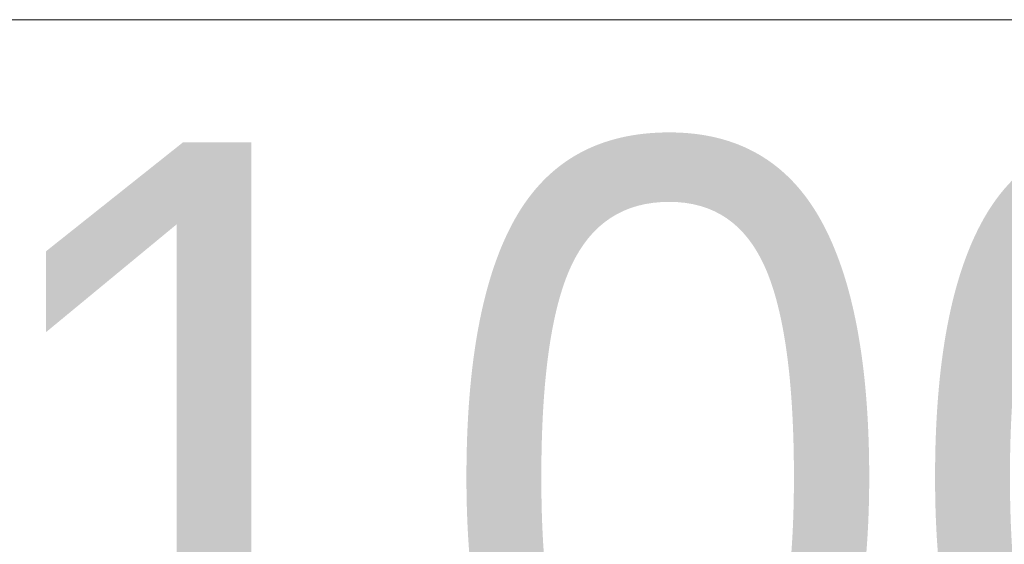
# Model space of a CAD drawing. Extents: x -133 to 627, y -127 to 467.
# Tile 69 of 80: x 90.78 to 93.72, y 374.73 to 376.3. Entities that reach past the tile are written whole.
import ezdxf
from ezdxf.lldxf.tags import DXFTag

# ---------------------------------------------------------------- set-up
doc = ezdxf.new("R2010")
doc.units = 0
doc.layers.get('0').update_dxf_attribs({"lineweight": 35})
doc.layers.add('5_OG-HLSE', color=7, linetype='Continuous', lineweight=25)
doc.layers.add('H_Heizkoerpertext', color=7, linetype='Continuous', lineweight=35)
doc.layers.add('H_Heizkoerper', color=1, linetype='Continuous', lineweight=35, true_color=0xff0000)
doc.styles.get("Standard").update_dxf_attribs({"font": 'arial.ttf'})
tags = doc.linetypes.add('ALL_S14', pattern=[0.002, 0.001, -0.001]).pattern_tags.tags
tags[6:7] = [DXFTag(74, 4), DXFTag(75, 0), DXFTag(340, '0'), DXFTag(46, 1.0), DXFTag(50, 0.0), DXFTag(44, 0.0), DXFTag(45, 0.0)]
tags[4:5] = [DXFTag(74, 4), DXFTag(75, 0), DXFTag(340, '0'), DXFTag(46, 1.0), DXFTag(50, 0.0), DXFTag(44, 0.0), DXFTag(45, 0.0)]

# ---------------------------------------------------------------- blocks, each defined once
blk = doc.blocks.new('Referenz-A06HSSHCNL', base_point=(-102.5768, -104.9763))
at = {"layer": '5_OG-HLSE', "color": 0, "linetype": 'ALL_S14', "lineweight": 13, "ltscale": 0.13}
blk.add_line((100.808, 376.2982), (60.808, 376.2982), dxfattribs=at)
blk = doc.blocks.new('Heizkörper-A06HST65NL', base_point=(66.6439, 372.6025))
at = {"layer": 'H_Heizkoerpertext', "linetype": 'ByBlock', "lineweight": -2, "ltscale": 0.35, "insert": (67.9735, 375.9321), "char_height": 2, "attachment_point": 1}
blk.add_mtext('{\\W0.9;\\fArial;Charleston 900 644 100}', dxfattribs=at)

msp = doc.modelspace()

# ---------------------------------------------------------------- block references
at = {"color": 251, "lineweight": 25, "ltscale": 0.25, "true_color": 0x585858}
msp.add_blockref('Referenz-A06HSSHCNL', (-102.5768, -104.9763), dxfattribs=at)
at = {"layer": 'H_Heizkoerper', "ltscale": 0.35}
msp.add_blockref('Heizkörper-A06HST65NL', (66.6439, 372.6025), dxfattribs=at)

doc.saveas('drawing.dxf')
